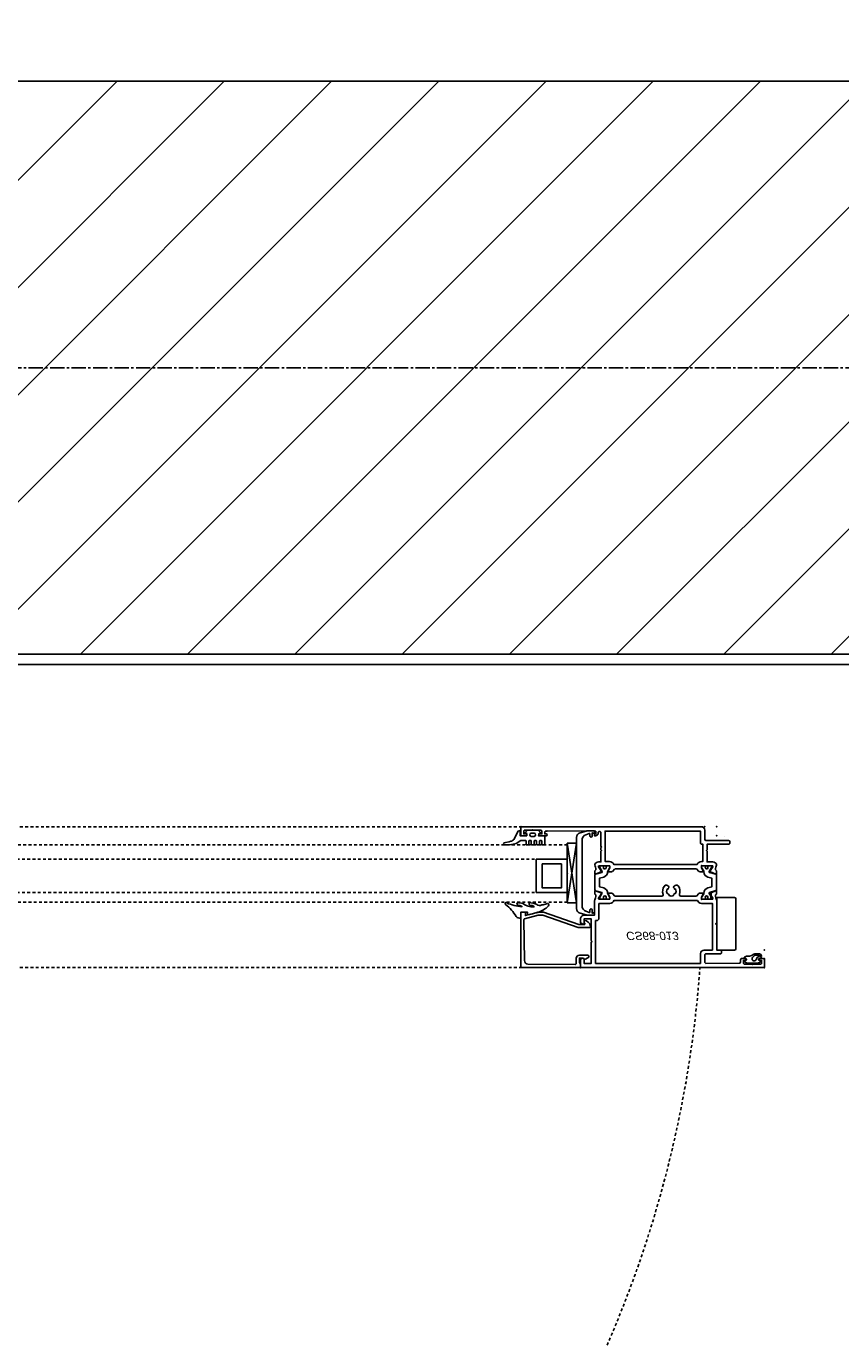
# Model space of a CAD drawing. Header units: millimetres. Extents: x 69081 to 158617, y -37521 to -9534.
# Tile 152 of 256: x 113745 to 113779, y -20404 to -20349. Entities that reach past the tile are written whole.
import ezdxf
from ezdxf.enums import TextEntityAlignment as Align

# ---------------------------------------------------------------- set-up
doc = ezdxf.new("R2010")
doc.units = ezdxf.units.MM
doc.linetypes.add('DO', pattern=[0.8, 0.6, -0.1, 0, -0.1])
doc.linetypes.add('KRE-SR', pattern=[0.2, 0.12, -0.08])
for name, color, linetype in [('A-----SZ', 8, 'Continuous'), ('A-DRZ', 7, 'Continuous'), ('A-OSI', 8, 'DO'), ('A-SCI', 7, 'Continuous'), ('BA_drz', 7, 'Continuous'), ('RI-PROFILE', 8, 'Continuous')]:
    doc.layers.add(name, color=color, linetype=linetype)
doc.styles.add('T5', font='arial.ttf', dxfattribs={"oblique": 10, "height": 3.5})

# ---------------------------------------------------------------- blocks, each defined once
blk = doc.blocks.new('osie')
at = {"layer": 'A-OSI'}
blk.add_line((17717.403, -43202.429), (20818.3, -43202.429), dxfattribs=at)
blk = doc.blocks.new('PDKŁ')
for p, q in [((3.91, 12.5), (0.01, -12.5)), ((0.01, 12.5), (3.91, -12.5))]:
    blk.add_line(p, q)
blk.add_lwpolyline([(3.91, 12.5), (3.91, -12.5), (0, -12.5), (0, 12.5), (3.91, 12.5)])
blk = doc.blocks.new('d 90+45')
at = {"layer": 'A-DRZ'}
blk.add_arc((31290.395, -30779.023), 42.859, 353.145, 353.5166, dxfattribs=at)
at = {"layer": 'RI-PROFILE', "linetype": 'KRE-SR'}
for p, q in [((31291.053, -30781.103), (31325.053, -30781.103)), ((31325.053, -30787.004), (31291.053, -30787.004))]:
    blk.add_line(p, q, dxfattribs=at)
at = {"layer": 'RI-PROFILE'}
for p, q in [((31333.524, -30781.495), (31333.524, -30781.495)), ((31334.003, -30785.449), (31334.003, -30785.449)), ((31334.882, -30786.612), (31334.882, -30786.612))]:
    blk.add_line(p, q, dxfattribs=at)
for points in [[(31325.017, -30781.683), (31325.201, -30781.683, -0.414214), (31325.221, -30781.703), (31325.221, -30781.843, 0.414214), (31325.241, -30781.863), (31325.321, -30781.863, 0.414214), (31325.341, -30781.843), (31325.341, -30781.703, -0.414214), (31325.361, -30781.683), (31325.421, -30781.683, -0.414214), (31325.441, -30781.703), (31325.441, -30781.843, 0.414214), (31325.461, -30781.863), (31325.541, -30781.863, 0.414214), (31325.561, -30781.843), (31325.561, -30781.703, -0.414214), (31325.581, -30781.683), (31325.641, -30781.683, -0.414214), (31325.661, -30781.703), (31325.661, -30781.843, 0.414208), (31325.681, -30781.863), (31325.761, -30781.863, 0.414219), (31325.781, -30781.843), (31325.781, -30781.703, -0.414214), (31325.801, -30781.683), (31325.861, -30781.683, -0.414214), (31325.881, -30781.703), (31325.881, -30781.843, 0.413901), (31325.901, -30781.863), (31325.981, -30781.864, 0.410424), (31326.001, -30781.844), (31326.001, -30781.483), (31325.753, -30781.483), (31325.753, -30781.483), (31325.753, -30781.395), (31325.803, -30781.366, 0.392584), (31325.809, -30781.329), (31325.724, -30781.243), (31325.282, -30781.243), (31325.198, -30781.327, 0.342583), (31325.2, -30781.359), (31325.251, -30781.394), (31325.251, -30781.483), (31324.981, -30781.483), (31324.981, -30781.263), (31324.887, -30781.292), (31324.713, -30781.64, -0.146205), (31324.587, -30781.714), (31324.516, -30781.732), (31324.356, -30781.765), (31324.299, -30781.773, 0.694648), (31324.333, -30781.863), (31324.494, -30781.863), (31324.605, -30781.851, 0.091297), (31324.877, -30781.77), (31324.97, -30781.695, -0.148233)], [(31327.869, -30781.391, -0.638068), (31327.895, -30781.41), (31327.895, -30781.483, 1.146176), (31327.995, -30781.483), (31327.995, -30781.373), (31328.04, -30781.373), (31328.085, -30781.373), (31328.085, -30781.328), (31328.085, -30781.283), (31328.04, -30781.282), (31327.807, -30781.282), (31327.772, -30781.282), (31327.739, -30781.294), (31327.482, -30781.365, 0.351665), (31327.335, -30781.557), (31327.335, -30784.528, 0.362129), (31327.482, -30784.721), (31327.739, -30784.792), (31327.772, -30784.804), (31327.807, -30784.804), (31328.04, -30784.804, 0.99031), (31328.04, -30784.713), (31327.995, -30784.713), (31327.995, -30784.603, 1.11146), (31327.895, -30784.603), (31327.895, -30784.676, -0.655905), (31327.869, -30784.695), (31327.729, -30784.644, -0.31307), (31327.565, -30784.409), (31327.565, -30781.677, -0.342952), (31327.729, -30781.442)], [(31332.573, -30781.838), (31332.623, -30781.838), (31332.623, -30782.483), (31332.623, -30782.558), (31332.623, -30782.558), (31332.568, -30782.558, 0.286465), (31332.378, -30782.688), (31328.901, -30782.688, 0.286465), (31328.711, -30782.558), (31328.533, -30782.558), (31328.533, -30781.283), (31332.523, -30781.283), (31332.523, -30781.788, 0.414214)], [(31325.515, -30784.305), (31325.427, -30784.292, 1), (31325.357, -30784.359, 0.221584), (31325.385, -30784.386), (31325.475, -30784.408), (31325.541, -30784.432), (31325.551, -30784.442), (31325.548, -30784.459, -0.175319), (31325.085, -30784.325), (31324.975, -30784.293), (31324.924, -30784.296, 1), (31324.847, -30784.346, 0.317302), (31324.88, -30784.386), (31324.956, -30784.396), (31325.034, -30784.426), (31325.046, -30784.431), (31325.046, -30784.444), (31325.047, -30784.457, -0.074745), (31324.41, -30784.295, 1), (31324.348, -30784.344, 0.20561), (31324.366, -30784.361, -0.095737), (31324.808, -30784.863, 0.250819), (31325.003, -30784.934), (31325.003, -30784.684), (31325.237, -30784.684), (31325.283, -30784.684), (31325.283, -30784.794), (31325.347, -30784.78), (31325.715, -30784.691, 0.13918), (31326.16, -30784.416, 0.962884), (31326.074, -30784.332, -0.084626), (31325.884, -30784.378, -0.323058), (31325.67, -30784.354), (31325.618, -30784.335), (31325.602, -30784.328, 0.058863)], [(31334.003, -30784.119), (31334.003, -30786.219, -0.398169), (31333.953, -30786.269), (31333.203, -30786.269), (31333.203, -30784.069), (31333.953, -30784.069, -0.369204)], [(31325.133, -30785.002, -0.287858), (31325.16, -30784.957), (31325.731, -30784.804), (31325.929, -30784.804), (31327.409, -30785.324), (31327.868, -30785.324, 0.459407), (31327.919, -30785.263, 0.329042), (31327.653, -30785.025), (31327.653, -30785.1, 0.256151), (31327.671, -30785.137), (31327.681, -30785.146, -0.632112), (31327.653, -30785.204), (31327.43, -30785.204), (31325.95, -30784.684), (31325.716, -30784.684), (31325.486, -30784.745), (31325.193, -30784.824), (31325.193, -30784.684), (31325.053, -30784.684, 0.418945), (31325.003, -30784.734), (31325.003, -30786.954, 0.414214), (31325.053, -30787.004), (31327.453, -30787.004, 0.414214), (31327.503, -30786.954), (31327.503, -30786.874, 0.287257), (31327.489, -30786.839), (31327.468, -30786.818, -0.267249), (31327.453, -30786.783), (31327.453, -30786.604), (31327.603, -30786.604), (31327.603, -30786.617), (31327.703, -30786.649), (31327.853, -30786.562), (31327.853, -30786.534), (31327.853, -30786.532), (31327.853, -30786.531, 0.454319), (31327.803, -30786.484), (31327.453, -30786.484, 0.462511), (31327.323, -30786.614), (31327.323, -30786.823, -0.416568), (31327.272, -30786.873), (31325.3, -30786.857, -0.405463), (31325.151, -30786.709)], [(31334.973, -30786.698, -0.767684), (31334.993, -30786.623), (31335.005, -30786.622, 0.085146), (31335.016, -30786.62, 0.196823), (31335.064, -30786.564, 0.478694), (31334.995, -30786.428), (31334.805, -30786.428), (31334.805, -30786.428, 0.174661), (31334.728, -30786.456), (31334.721, -30786.463), (31334.684, -30786.488), (31334.68, -30786.491), (31334.572, -30786.526, -0.068397), (31334.501, -30786.523), (31334.488, -30786.523, 0.170232), (31334.364, -30786.57, 0.665595), (31334.383, -30786.623), (31334.413, -30786.623, -0.766536), (31334.433, -30786.698), (31334.388, -30786.724, 0.60612), (31334.39, -30786.777), (31334.48, -30786.819), (31334.501, -30786.823), (31334.906, -30786.823), (31334.927, -30786.819), (31335.016, -30786.777, 0.606131), (31335.018, -30786.724)], [(31334.707, -30786.585), (31334.786, -30786.498, -0.18506), (31334.846, -30786.48), (31334.976, -30786.48), (31334.996, -30786.491), (31335.003, -30786.514), (31334.993, -30786.535), (31334.971, -30786.544), (31334.96, -30786.545), (31334.941, -30786.547), (31334.909, -30786.569), (31334.882, -30786.612), (31334.862, -30786.658), (31334.847, -30786.685, -0.433179), (31334.715, -30786.706, -0.420657), (31334.707, -30786.585, 1.025064)]]:
    blk.add_lwpolyline(points, format="xyb", close=True, dxfattribs=at)
for points in [[(31328.943, -30782.868), (31328.837, -30782.974, -0.198555), (31328.802, -30782.988), (31328.653, -30782.988), (31328.653, -30782.948), (31328.726, -30782.823, 0.131676), (31328.728, -30782.813), (31328.728, -30782.758, 0.414214), (31328.708, -30782.738), (31328.277, -30782.738, 0.606807), (31328.253, -30782.786), (31328.362, -30782.95, -0.859859), (31328.387, -30782.985), (31328.127, -30783.095, -0.535124), (31328.1, -30783.076), (31328.099, -30782.963, -0.194092), (31328.105, -30782.949), (31328.138, -30782.915, 0.197355), (31328.144, -30782.9, 0.10926), (31328.097, -30782.706, -0.191135), (31328.096, -30782.691, -0.334349), (31328.253, -30782.579), (31328.353, -30782.578), (31328.353, -30782.133), (31328.383, -30782.103), (31328.353, -30782.073), (31328.353, -30781.983), (31328.383, -30781.953), (31328.353, -30781.923), (31328.353, -30781.354, 0.414214), (31328.303, -30781.304), (31328.293, -30781.304, 0.414214), (31328.243, -30781.354), (31328.243, -30781.364, -0.414214), (31328.123, -30781.484), (31328.083, -30781.484), (31328.083, -30781.404), (31328.143, -30781.404), (31328.143, -30781.303, 0.412055), (31328.123, -30781.283), (31326.103, -30781.269), (31326.103, -30781.284), (31326.053, -30781.284, 0.414214), (31326.003, -30781.334), (31326.003, -30781.404), (31326.063, -30781.404, -0.999654), (31326.063, -30781.484), (31325.793, -30781.484), (31325.793, -30781.484), (31325.791, -30781.484, -0.978144), (31325.793, -30781.404), (31325.883, -30781.404), (31325.883, -30781.403), (31325.883, -30781.293, 0.414214), (31325.833, -30781.243), (31325.173, -30781.243, 0.414214), (31325.123, -30781.293), (31325.123, -30781.404), (31325.213, -30781.404, -0.99805), (31325.213, -30781.484), (31325.053, -30781.484, -0.414214), (31325.003, -30781.434), (31325.003, -30781.153, -0.414214), (31325.053, -30781.103), (31330.389, -30781.103), (31332.553, -30781.103, -0.414214), (31332.703, -30781.253), (31332.703, -30781.628, 0.414183), (31332.753, -30781.678), (31333.703, -30781.679, -0.414183), (31333.753, -30781.729), (31333.753, -30781.789, -0.414214), (31333.703, -30781.839), (31332.803, -30781.839), (31332.803, -30782.073), (31332.773, -30782.103), (31332.803, -30782.133), (31332.803, -30782.579), (31333.043, -30782.579, -0.341446), (31333.2, -30782.692, -0.185214), (31333.199, -30782.707, 0.10859), (31333.153, -30782.9, 0.197355), (31333.158, -30782.915), (31333.191, -30782.949, -0.194092), (31333.197, -30782.963), (31333.197, -30783.076, -0.535124), (31333.169, -30783.095), (31332.91, -30782.985, -1.097514), (31332.929, -30782.95), (31333.044, -30782.786, 0.606807), (31333.019, -30782.738), (31332.588, -30782.738, 0.414214), (31332.568, -30782.758), (31332.568, -30782.813, 0.131676), (31332.571, -30782.823), (31332.643, -30782.948), (31332.643, -30782.988), (31332.495, -30782.988, -0.198555), (31332.459, -30782.974), (31332.354, -30782.868), (31328.946, -30782.868)], [(31325.44, -30781.513, -0.855905), (31325.44, -30781.368), (31325.557, -30781.368, -0.885646), (31325.557, -30781.513), (31325.44, -30781.513)], [(31328.306, -30782.817), (31328.406, -30782.977), (31328.395, -30783.022), (31328.135, -30783.091, 0.340697), (31328.098, -30783.139), (31328.098, -30783.738, 0.340697), (31328.135, -30783.786), (31328.395, -30783.855), (31328.394, -30783.9), (31328.306, -30784.06), (31328.306, -30784.06), (31328.306, -30784.06), (31328.306, -30784.06), (31328.306, -30784.06), (31328.305, -30784.061), (31328.305, -30784.061), (31328.305, -30784.061), (31328.305, -30784.061), (31328.305, -30784.061), (31328.305, -30784.062), (31328.305, -30784.062), (31328.305, -30784.062), (31328.305, -30784.062), (31328.305, -30784.062), (31328.305, -30784.063), (31328.304, -30784.063), (31328.304, -30784.063), (31328.304, -30784.063), (31328.304, -30784.063), (31328.304, -30784.063), (31328.304, -30784.064), (31328.304, -30784.064), (31328.304, -30784.064), (31328.304, -30784.064), (31328.304, -30784.064), (31328.304, -30784.065), (31328.304, -30784.065), (31328.304, -30784.065), (31328.304, -30784.065), (31328.304, -30784.066), (31328.304, -30784.066), (31328.304, -30784.066), (31328.304, -30784.066), (31328.303, -30784.066), (31328.303, -30784.067), (31328.303, -30784.067), (31328.303, -30784.067), (31328.303, -30784.067), (31328.303, -30784.067), (31328.303, -30784.068), (31328.303, -30784.068), (31328.303, -30784.068), (31328.303, -30784.068), (31328.303, -30784.068), (31328.303, -30784.069), (31328.303, -30784.069), (31328.303, -30784.069), (31328.303, -30784.069), (31328.303, -30784.069), (31328.303, -30784.07), (31328.303, -30784.114, 0.414214), (31328.328, -30784.139), (31328.438, -30784.139, 0.414214), (31328.463, -30784.114), (31328.463, -30784.089, -1.657677), (31328.568, -30784.092), (31328.568, -30784.114, 0.414214), (31328.593, -30784.139), (31328.703, -30784.139, 0.414214), (31328.728, -30784.114), (31328.728, -30784.065), (31328.64, -30783.911, -0.13166), (31328.636, -30783.896), (31328.636, -30783.881, 0.340635), (31328.472, -30783.668), (31328.298, -30783.622), (31328.298, -30783.255), (31328.472, -30783.209, 0.340635), (31328.636, -30782.996), (31328.636, -30782.981, -0.13166), (31328.64, -30782.966), (31328.728, -30782.812), (31328.728, -30782.763, 0.414214), (31328.703, -30782.738), (31328.593, -30782.738, 0.414214), (31328.568, -30782.763), (31328.568, -30782.785, -1.657677), (31328.463, -30782.788), (31328.463, -30782.763, 0.414214), (31328.438, -30782.738), (31328.328, -30782.738, 0.414214), (31328.303, -30782.763), (31328.303, -30782.807), (31328.303, -30782.808), (31328.303, -30782.808), (31328.303, -30782.808), (31328.303, -30782.808), (31328.303, -30782.808), (31328.303, -30782.809), (31328.303, -30782.809), (31328.303, -30782.809), (31328.303, -30782.809), (31328.303, -30782.809), (31328.303, -30782.81), (31328.303, -30782.81), (31328.303, -30782.81), (31328.303, -30782.81), (31328.303, -30782.81), (31328.303, -30782.811), (31328.304, -30782.811), (31328.304, -30782.811)], [(31332.993, -30782.811), (31332.993, -30782.811), (31332.993, -30782.811, -0.023506), (31332.99, -30782.817), (31332.884, -30782.977), (31332.901, -30783.022), (31333.161, -30783.091, -0.340697), (31333.198, -30783.139), (31333.198, -30783.738, -0.433468), (31333.161, -30783.781), (31332.901, -30783.855), (31332.885, -30783.9), (31332.99, -30784.06, -0.183125), (31332.993, -30784.07), (31332.993, -30784.114, -0.464399), (31332.968, -30784.137), (31332.858, -30784.137, -0.464399), (31332.833, -30784.114), (31332.833, -30784.089, 1.657677), (31332.728, -30784.092), (31332.728, -30784.114, -0.479106), (31332.703, -30784.136), (31332.593, -30784.137, -0.508681), (31332.569, -30784.114), (31332.569, -30784.065), (31332.657, -30783.911, 0.13166), (31332.661, -30783.896), (31332.661, -30783.881, -0.340635), (31332.825, -30783.668), (31332.998, -30783.622), (31332.998, -30783.255), (31332.825, -30783.209, -0.340635), (31332.661, -30782.996), (31332.661, -30782.981, 0.13166), (31332.657, -30782.966), (31332.568, -30782.812), (31332.568, -30782.763, -0.414214), (31332.593, -30782.738), (31332.703, -30782.738, -0.414214), (31332.728, -30782.763), (31332.728, -30782.785, 1.657677), (31332.833, -30782.788), (31332.833, -30782.763, -0.414214), (31332.858, -30782.738), (31332.968, -30782.738, -0.414214), (31332.993, -30782.763), (31332.993, -30782.807), (31332.993, -30782.808), (31332.993, -30782.808), (31332.993, -30782.808), (31332.993, -30782.808), (31332.993, -30782.808), (31332.993, -30782.809), (31332.993, -30782.809), (31332.993, -30782.809), (31332.993, -30782.809), (31332.993, -30782.809), (31332.993, -30782.81), (31332.993, -30782.81), (31332.993, -30782.81), (31332.993, -30782.81), (31332.993, -30782.81), (31332.993, -30782.811)], [(31332.352, -30784.008), (31331.69, -30784.009, -0.526663), (31331.643, -30783.941, 0.262924), (31331.591, -30783.585, 0.53092), (31331.425, -30783.596), (31331.399, -30783.641, 0.386405), (31331.405, -30783.667, -0.112964), (31331.456, -30783.726), (31331.475, -30783.708, -0.272961), (31331.475, -30783.911), (31331.456, -30783.892, -0.145873), (31331.386, -30783.963), (31331.404, -30783.981, -0.273231), (31331.201, -30783.981), (31331.219, -30783.963, -0.145875), (31331.148, -30783.892), (31331.13, -30783.911, -0.272863), (31331.13, -30783.708), (31331.148, -30783.726, -0.112751), (31331.2, -30783.667, 0.386734), (31331.205, -30783.641), (31331.179, -30783.596, 0.530631), (31331.014, -30783.586, 0.262669), (31330.962, -30783.941, -0.526689), (31330.915, -30784.009), (31328.943, -30784.009), (31328.837, -30783.903, 0.198555), (31328.802, -30783.889), (31328.653, -30783.889), (31328.653, -30783.929), (31328.726, -30784.054, -0.131676), (31328.728, -30784.064), (31328.728, -30784.119, -0.414214), (31328.708, -30784.139), (31328.277, -30784.139, -0.606807), (31328.253, -30784.091), (31328.367, -30783.927, 1.097514), (31328.387, -30783.892), (31328.127, -30783.782, 0.535124), (31328.1, -30783.801), (31328.099, -30783.914, 0.194092), (31328.105, -30783.928), (31328.138, -30783.962, -0.197355), (31328.144, -30783.977, -0.108245), (31328.098, -30784.17, 0.112365), (31328.093, -30784.191), (31328.093, -30784.804), (31327.666, -30784.804, 0.414214), (31327.503, -30784.966), (31327.503, -30785.132), (31327.623, -30785.201, 0.577388), (31327.653, -30785.184), (31327.653, -30784.964), (31327.953, -30784.964), (31327.953, -30785.874), (31327.983, -30785.904), (31327.953, -30785.934), (31327.953, -30786.824), (31327.653, -30786.824), (31327.653, -30786.622), (31327.586, -30786.604, 0.199244), (31327.571, -30786.606), (31327.503, -30786.645), (31327.503, -30786.954, 0.414214), (31327.553, -30787.004), (31335.153, -30787.004, 0.41423), (31335.203, -30786.954), (31335.203, -30786.674, 0.414197), (31335.153, -30786.624), (31334.993, -30786.624), (31334.993, -30786.703), (31335.083, -30786.703), (31335.083, -30786.813, -0.414214), (31335.033, -30786.863), (31334.373, -30786.863, -0.414214), (31334.323, -30786.813), (31334.323, -30786.703), (31334.413, -30786.703), (31334.413, -30786.624), (31334.253, -30786.624, 0.414214), (31334.203, -30786.674), (31334.203, -30786.773, -0.414182), (31334.153, -30786.823), (31332.753, -30786.824, -0.414246), (31332.703, -30786.774), (31332.703, -30786.479, -0.414214), (31332.753, -30786.429), (31333.354, -30786.429, 0.414214), (31333.404, -30786.379), (31333.404, -30786.318, 0.414408), (31333.354, -30786.268), (31333.203, -30786.269), (31333.203, -30785.219), (31333.153, -30785.169), (31333.203, -30785.119), (31333.203, -30784.191, 0.112289), (31333.198, -30784.17, -0.108219), (31333.153, -30783.977, -0.197355), (31333.158, -30783.962), (31333.191, -30783.928, 0.194092), (31333.197, -30783.914), (31333.197, -30783.801, 0.535124), (31333.169, -30783.782), (31332.91, -30783.892, 1.097514), (31332.929, -30783.927), (31333.044, -30784.091, -0.606807), (31333.019, -30784.139), (31332.588, -30784.139, -0.414214), (31332.568, -30784.119), (31332.568, -30784.064, -0.131676), (31332.571, -30784.054), (31332.643, -30783.929), (31332.643, -30783.889), (31332.495, -30783.889, 0.198555), (31332.459, -30783.903), (31332.354, -30784.009)], [(31328.273, -30784.318), (31328.728, -30784.318, 0.334009), (31328.901, -30784.188), (31332.395, -30784.188, 0.334009), (31332.568, -30784.318), (31333.023, -30784.318), (31333.023, -30786.269), (31332.673, -30786.269, 0.414214), (31332.523, -30786.419), (31332.523, -30786.824), (31328.133, -30786.824), (31328.133, -30785.033), (31328.173, -30785.033, 0.414214), (31328.273, -30784.933), (31328.273, -30784.318), (31328.273, -30784.318)]]:
    blk.add_lwpolyline(points, format="xyb", dxfattribs=at)
at = {"layer": 'RI-PROFILE', "linetype": 'KRE-SR'}
for points in [[(31289.158, -30782.463), (31326.949, -30782.463), (31326.949, -30781.863), (31289.158, -30781.863)], [(31289.158, -30783.863), (31326.949, -30783.863), (31326.949, -30784.263), (31289.158, -30784.263)]]:
    blk.add_lwpolyline(points, dxfattribs=at)
at = {"layer": 'RI-PROFILE'}
for points in [[(31325.649, -30783.863), (31325.649, -30782.463), (31326.949, -30782.463), (31326.949, -30783.863)], [(31326.699, -30782.663), (31326.699, -30783.663), (31325.899, -30783.663), (31325.899, -30782.663)]]:
    blk.add_lwpolyline(points, close=True, dxfattribs=at)
at = {"layer": 'RI-PROFILE', "linetype": 'KRE-SR'}
blk.add_arc((31284.094, -30783.485), 48.538, 265.6292, 355.8431, dxfattribs=at)
at = {"layer": 'RI-PROFILE'}
for p in [(31324.981, -30781.483), (31325.003, -30781.103), (31325.003, -30781.484), (31325.503, -30781.243), (31325.753, -30781.483), (31327.995, -30781.373), (31328.085, -30781.283), (31332.703, -30781.103), (31333.203, -30781.103), (31333.203, -30781.103), (31333.203, -30781.483), (31326.949, -30781.863), (31326.949, -30783.063), (31332.568, -30782.738), (31332.568, -30782.738), (31326.949, -30784.263), (31332.568, -30784.139), (31332.568, -30784.139), (31325.003, -30784.684), (31325.003, -30784.684), (31327.995, -30784.713), (31335.203, -30786.269), (31327.503, -30787.004), (31327.503, -30787.004), (31334.703, -30786.863), (31335.203, -30786.624), (31335.203, -30787.002), (31335.203, -30787.004)]:
    blk.add_point(p, dxfattribs=at)
at = {"layer": 'RI-PROFILE', "extrusion": (0, 0, -1), "xscale": -0.09999999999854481, "yscale": 0.09999999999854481, "zscale": -0.09999999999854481, "rotation": 180}
blk.add_blockref('PDKŁ', (-31327.335, -30783.043), dxfattribs=at)
at = {"layer": 'RI-PROFILE', "style": 'T5', "oblique": 10, "text_generation_flag": 4, "width": 1.015427}
blk.add_text('CS68-013', height=0.3447, dxfattribs=at).set_placement((31331.586, -30785.503), align=Align.RIGHT)

msp = doc.modelspace()

# ---------------------------------------------------------------- hatches: boundary and pattern name
at = {"layer": 'A-----SZ'}
h = msp.add_hatch(dxfattribs=at)
h.set_pattern_fill('ANSI31', color=256)
h.set_pattern_definition([(45, (84168.599, -387.6832), (-2.24506404, 2.24506402), [])])
h.paths.add_polyline_path([(113821.1415, -20313.5941), (113845.1415, -20313.5941), (113845.1814, -20375.5849), (113471.6814, -20375.5849), (113471.6814, -20351.5849), (113821.1814, -20351.5849)])

# ---------------------------------------------------------------- linework, layer by layer
msp.add_lwpolyline([(111556.6836, -18844.1938), (111703.244, -18807.7598), (111981.0586, -20011.1069), (112126.2397, -19977.5892), (112217.3915, -20376.0176), (113845.1415, -20376.0176), (113845.1415, -18660.5941), (113996.1415, -18660.5941), (113996.1415, -20536.5941), (111947.4049, -20536.5941), (111556.4636, -18843.6979)])
at = {"layer": 'A-SCI', "color": 4}
msp.add_lwpolyline([(113821.1415, -20313.5941), (113821.1415, -20351.5941), (113179.6415, -20351.5941), (113179.6415, -20375.5941), (113845.1415, -20375.5941), (113845.1415, -20313.5941)], dxfattribs=at)

# ---------------------------------------------------------------- block references
msp.add_blockref('osie', (94084.5456, 22838.835), dxfattribs=at)
at = {"layer": 'BA_drz'}
msp.add_blockref('d 90+45', (82440.6584, 10398.2881), dxfattribs=at)

doc.saveas('drawing.dxf')
